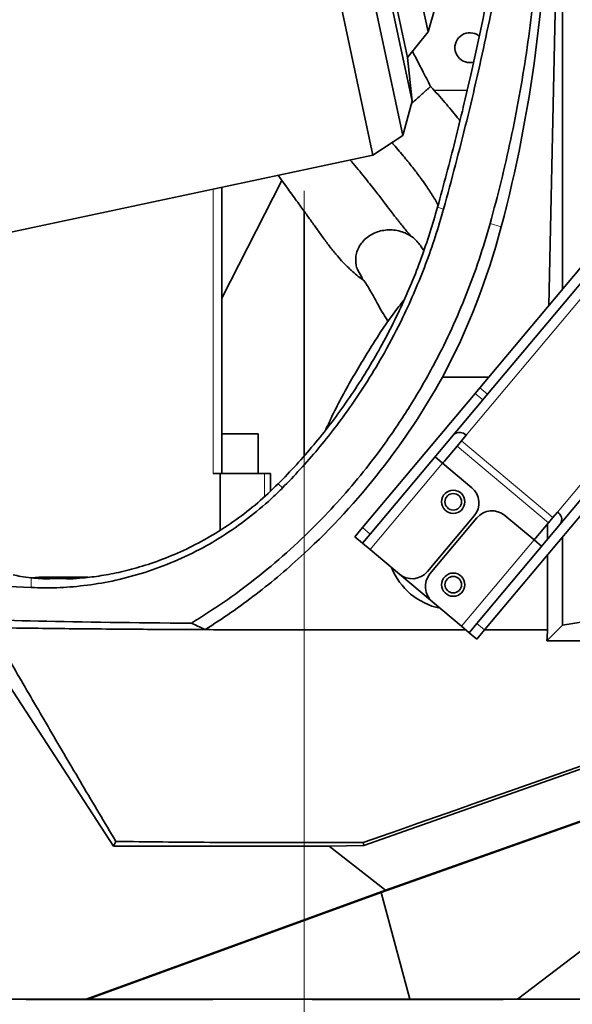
# Model space of a CAD drawing. Header units: millimetres. Extents: x 0 to 12118, y 0 to 8400.
# Tile 83 of 127: x 6719 to 6886, y 3650 to 3947. Entities that reach past the tile are written whole.
import ezdxf

# ---------------------------------------------------------------- set-up
doc = ezdxf.new("R2010")
doc.units = ezdxf.units.MM
doc.header["$LTSCALE"] = 20
doc.linetypes.add('CENTERX2', pattern=[20.32, 12.7, -2.54, 2.54, -2.54])
doc.styles.add('SLDTEXTSTYLE0', font='TXT', dxfattribs={"width": 0.605})
doc.dimstyles.new('SLDDIMSTYLE0', dxfattribs={"dimtxt": 70, "dimasz": 70, "dimexe": 0, "dimexo": 0.0625, "dimgap": 17.5, "dimtad": 1, "dimdec": 0, "dimrnd": 1e-09, "dimzin": 12, "dimdsep": 46, "dimtxsty": 'SLDTEXTSTYLE0', "dimsah": 1, "dimcen": 0.09, "dimadec": 0, "dimazin": 3, "dimtfac": 1, "dimtofl": 0, "dimtmove": 0, "dimatfit": 3, "dimfxl": 1, "dimfrac": 2, "dimtolj": 1, "dimtzin": 12, "dimarcsym": 0})
doc.dimstyles.new('SLDDIMSTYLE2', dxfattribs={"dimtxt": 70, "dimasz": 70, "dimexe": 0, "dimexo": 0.0625, "dimgap": 17.5, "dimtad": 1, "dimdec": 1, "dimrnd": 1e-09, "dimzin": 12, "dimdsep": 46, "dimtxsty": 'SLDTEXTSTYLE0', "dimsah": 1, "dimcen": 0.09, "dimadec": 0, "dimazin": 3, "dimtfac": 1, "dimtofl": 0, "dimtmove": 0, "dimatfit": 3, "dimfxl": 1, "dimfrac": 2, "dimtolj": 1, "dimtzin": 12, "dimarcsym": 0})

# ---------------------------------------------------------------- blocks, each defined once
blk = doc.blocks.new('_D_3')
at = {"color": 7, "linetype": 'Continuous', "lineweight": 0}
for p, q in [((7120.86, 4143.87), (5543.93, 4143.87)), ((5573.93, 4143.87), (5573.93, 3363.87)), ((6445.27, 3363.87), (5543.93, 3363.87))]:
    blk.add_line(p, q, dxfattribs=at)
at = {"color": 7, "linetype": 'Continuous', "lineweight": 18}
for points in [[(5573.93, 4143.87), (5563.93, 4073.87), (5583.93, 4073.87)], [(5573.93, 3363.87), (5583.93, 3433.87), (5563.93, 3433.87)]]:
    blk.add_solid(points, dxfattribs=at)
at = {"color": 7, "linetype": 'Continuous', "lineweight": 18, "insert": (5483.69, 3673.66), "char_height": 70, "attachment_point": 1, "rotation": 90, "style": 'SLDTEXTSTYLE0'}
blk.add_mtext('780', dxfattribs=at)
blk = doc.blocks.new('_D_6')
at = {"color": 7, "linetype": 'Continuous', "lineweight": 0}
for p, q in [((7124.86, 4139.87), (7124.86, 3020.85)), ((6804.86, 3161.82), (6804.86, 3020.85)), ((7124.86, 3050.85), (6804.86, 3050.85))]:
    blk.add_line(p, q, dxfattribs=at)
at = {"color": 7, "linetype": 'Continuous', "lineweight": 18}
for points in [[(6804.86, 3050.85), (6874.86, 3040.85), (6874.86, 3060.85)], [(7124.86, 3050.85), (7054.86, 3060.85), (7054.86, 3040.85)]]:
    blk.add_solid(points, dxfattribs=at)
at = {"color": 7, "linetype": 'Continuous', "lineweight": 18, "insert": (6884.65, 3141.08), "char_height": 70, "attachment_point": 1, "style": 'SLDTEXTSTYLE0'}
blk.add_mtext('320', dxfattribs=at)
blk = doc.blocks.new('_D_11')
at = {"color": 7, "linetype": 'Continuous', "lineweight": 0}
for p, q in [((6914.86, 5640.02), (5403.93, 5640.02)), ((5433.93, 5640.02), (5433.93, 3363.87)), ((6445.27, 3363.87), (5403.93, 3363.87))]:
    blk.add_line(p, q, dxfattribs=at)
at = {"color": 7, "linetype": 'Continuous', "lineweight": 18}
for points in [[(5433.93, 5640.02), (5423.93, 5570.02), (5443.93, 5570.02)], [(5433.93, 3363.87), (5443.93, 3433.87), (5423.93, 3433.87)]]:
    blk.add_solid(points, dxfattribs=at)
at = {"color": 7, "linetype": 'Continuous', "lineweight": 18, "insert": (5343.69, 4467.24), "char_height": 70, "attachment_point": 1, "rotation": 90, "style": 'SLDTEXTSTYLE0'}
blk.add_mtext('*)', dxfattribs=at)
blk = doc.blocks.new('_D_26')
at = {"color": 7, "linetype": 'Continuous', "lineweight": 0}
for p, q in [((6501.36, 3851.27), (6501.36, 2880.85)), ((6804.86, 3161.82), (6804.86, 2880.85)), ((6804.86, 2910.85), (6501.36, 2910.85))]:
    blk.add_line(p, q, dxfattribs=at)
at = {"color": 7, "linetype": 'Continuous', "lineweight": 18}
for points in [[(6501.36, 2910.85), (6571.36, 2900.85), (6571.36, 2920.85)], [(6804.86, 2910.85), (6734.86, 2920.85), (6734.86, 2900.85)]]:
    blk.add_solid(points, dxfattribs=at)
at = {"color": 7, "linetype": 'Continuous', "lineweight": 18, "insert": (6532.79, 3001.08), "char_height": 70, "attachment_point": 1, "style": 'SLDTEXTSTYLE0'}
blk.add_mtext('303,5', dxfattribs=at)

msp = doc.modelspace()

# ---------------------------------------------------------------- linework, layer by layer
at = {"color": 7, "linetype": 'Continuous', "lineweight": 35}
for p, q in [((6754.937184, 4239.038085), (6825.631269, 3906.468774)), ((6765.55588, 4237.356383), (6834.647776, 3912.324321)), ((6772.321831, 4229.00134), (6837.430221, 3922.709061)), ((6776.433627, 4216.347066), (6836.03925, 3935.9417)), ((6785.250234, 4211.854917), (6842.266309, 3943.631672)), ((6878.724842, 3861.056824), (6880.852729, 3961.551547)), ((6882.768643, 3959.635633), (6882.768643, 3865.876039)), ((6842.266309, 3943.631672), (6844.439978, 3950.970188)), ((6836.03925, 3935.9417), (6842.266309, 3943.631672)), ((6837.430221, 3922.709061), (6836.03925, 3935.9417)), ((6854.013096, 3925.920979), (6844.059462, 3926.01495)), ((6834.647776, 3912.324321), (6837.430221, 3922.709061)), ((6837.482824, 3922.169743), (6837.222771, 3921.934809)), ((6825.631269, 3906.468774), (6834.647776, 3912.324321)), ((6605.870787, 3859.754403), (6825.631269, 3906.468774)), ((6780.080042, 3863.28754), (6798.196917, 3898.770877)), ((6780.080042, 3810.370777), (6780.080042, 3896.785973)), ((6804.857394, 3889.566352), (6804.857394, 3815.716952)), ((6840.942972, 3877.651062), (6840.16285, 3878.813733)), ((6822.422669, 3869.425931), (6820.946136, 3871.914636)), ((6857.894167, 3836.231793), (6888.756036, 3873.011535)), ((6860.192301, 3834.30343), (6891.054169, 3871.083172)), ((6846.584618, 3839.427121), (6860.575366, 3839.427121)), ((6856.512626, 3834.585335), (6857.894167, 3836.231793)), ((6822.524554, 3794.079928), (6856.512626, 3834.585335)), ((6824.822687, 3792.151565), (6858.810759, 3832.656972)), ((6860.192301, 3834.30343), (6858.810759, 3832.656972)), ((6780.080042, 3822.370777), (6781.984588, 3822.370777)), ((6781.984588, 3822.370777), (6790.984588, 3822.370777)), ((6790.984588, 3810.370777), (6790.984588, 3822.370777)), ((6850.996263, 3818.676848), (6852.359822, 3820.301873)), ((6853.72338, 3821.926899), (6852.359822, 3820.301873)), ((6847.185219, 3814.135022), (6850.996263, 3818.676848)), ((6846.652717, 3813.50041), (6844.354583, 3815.428773)), ((6846.652717, 3813.50041), (6855.462228, 3806.108353)), ((6777.444003, 3810.370777), (6779.565323, 3810.370777)), ((6779.565323, 3810.370777), (6779.565323, 3793.344488)), ((6779.565323, 3810.370777), (6792.958975, 3810.370777)), ((6792.958975, 3810.370777), (6794.700645, 3810.370777)), ((6794.700645, 3805.122459), (6794.700645, 3810.370777)), ((6856.996553, 3765.154486), (6890.984626, 3805.659893)), ((6859.294687, 3763.226123), (6893.282759, 3803.73153)), ((6822.861706, 3698.138655), (7103.522889, 3797.358992)), ((6856.201769, 3797.65536), (6842.060441, 3780.802383)), ((6856.967813, 3797.012573), (6842.826486, 3780.159595)), ((6874.230317, 3790.360056), (6865.420805, 3797.752114)), ((6879.937422, 3797.161519), (6878.573863, 3795.536494)), ((6879.937422, 3797.161519), (6881.30098, 3798.786545)), ((6820.201671, 3791.311625), (6822.524554, 3794.079928)), ((6878.573863, 3795.536494), (6874.762819, 3790.994668)), ((6878.266852, 3790.503441), (6878.266852, 3795.170612)), ((6822.499804, 3789.383262), (6820.201671, 3791.311625)), ((6824.822687, 3792.151565), (6822.499804, 3789.383262)), ((6876.52845, 3788.431693), (6874.230317, 3790.360056)), ((6882.768643, 3791.201295), (6882.768643, 3764.605921)), ((6822.499804, 3789.383262), (6824.797938, 3787.454899)), ((6833.607449, 3780.062842), (6824.797938, 3787.454899)), ((7114.887263, 3785.742225), (6829.403036, 3684.719642)), ((6878.266852, 3763.240973), (6878.266852, 3785.836269)), ((6724.833362, 3779.087342), (6722.643286, 3778.952782)), ((6739.629873, 3779.087342), (6724.833362, 3779.087342)), ((6843.566027, 3771.706603), (6833.607449, 3780.062842)), ((6843.566027, 3771.706603), (6852.375538, 3764.314545)), ((6905.763949, 3768.475157), (6882.768643, 3764.605921)), ((6852.375538, 3764.314545), (6854.673671, 3762.386182)), ((6854.673671, 3762.386182), (6856.996553, 3765.154486)), ((6882.768643, 3764.605921), (6878.126515, 3759.963793)), ((6747.348297, 3698.035123), (6706.161198, 3761.457694)), ((6804.857394, 3763.240973), (6853.654971, 3763.240973)), ((6856.971804, 3760.45782), (6854.673671, 3762.386182)), ((6859.294687, 3763.226123), (6856.971804, 3760.45782)), ((6859.307148, 3763.240973), (6878.266852, 3763.240973)), ((6995.145018, 3759.963793), (6878.126515, 3759.963793)), ((6984.293048, 3739.300333), (6828.071362, 3684.019106)), ((6869.281772, 3651.870777), (6984.293048, 3739.300333)), ((6748.094219, 3699.40894), (6747.348297, 3698.035123)), ((6747.348297, 3698.035123), (6812.458133, 3698.035123)), ((6822.712413, 3699.04537), (6804.857394, 3699.04537)), ((6812.458133, 3698.035123), (6822.861706, 3698.138655)), ((6812.458133, 3698.035123), (6829.403036, 3684.719642)), ((6822.712413, 3699.04537), (6822.861706, 3698.138655)), ((6829.403036, 3684.719642), (6739.151522, 3651.870777)), ((6828.071362, 3684.019106), (6739.744554, 3651.870777)), ((6836.738977, 3651.870777), (6828.071362, 3684.019106)), ((6739.151522, 3651.870777), (6639.689893, 3651.870777)), ((6721.03612, 3651.688237), (6721.03612, 3651.870777)), ((6721.162676, 3651.870777), (6721.03612, 3651.688237)), ((6777.368986, 3651.688237), (6721.03612, 3651.688237)), ((6739.744554, 3651.870777), (6739.151522, 3651.870777)), ((6739.744554, 3651.870777), (6836.738977, 3651.870777)), ((6777.368986, 3651.688237), (6777.329277, 3651.870777)), ((6777.368986, 3651.688237), (6777.368986, 3651.870777)), ((6807.32236, 3651.688237), (6807.32236, 3651.870777)), ((6807.382966, 3651.870777), (6807.32236, 3651.688237)), ((6864.920194, 3651.688237), (6807.32236, 3651.688237)), ((6836.738977, 3651.870777), (6869.281772, 3651.870777)), ((6864.920194, 3651.688237), (6864.810802, 3651.870777)), ((6864.920194, 3651.688237), (6864.920194, 3651.870777)), ((7050.357394, 3651.870777), (6869.281772, 3651.870777))]:
    msp.add_line(p, q, dxfattribs=at)
at = {"color": 8, "linetype": 'Continuous', "lineweight": 18}
for p, q in [((6777.444003, 3896.225632), (6777.444003, 3810.370777)), ((6846.953408, 3890.185991), (6845.130741, 3890.702782)), ((6860.964796, 3885.778827), (6864.340105, 3884.814537)), ((6853.72338, 3821.926899), (6905.99312, 3884.219549)), ((6933.57072, 3861.079195), (6881.30098, 3798.786545)), ((6857.894167, 3836.231793), (6860.192301, 3834.30343)), ((6858.810759, 3832.656972), (6856.512626, 3834.585335)), ((6879.937422, 3797.161519), (6852.359822, 3820.301873)), ((6878.573863, 3795.536494), (6850.996263, 3818.676848)), ((6824.797938, 3787.454899), (6846.652717, 3813.50041)), ((6792.958975, 3810.370777), (6792.958975, 3803.513128)), ((6798.332219, 3806.042651), (6797.058194, 3807.300874)), ((6822.524554, 3794.079928), (6824.822687, 3792.151565)), ((6874.230317, 3790.360056), (6852.375538, 3764.314545)), ((6804.857394, 3786.228366), (6804.857394, 3763.240973)), ((6722.564296, 3776.009593), (6722.564296, 3778.961057)), ((6856.996553, 3765.154486), (6859.294687, 3763.226123)), ((6804.857394, 3699.04537), (6804.857394, 3763.240973))]:
    msp.add_line(p, q, dxfattribs=at)
at = {"color": 7, "linetype": 'CENTERX2', "lineweight": 18}
msp.add_line((6804.857394, 3165.817899), (6804.857394, 3895.694806), dxfattribs=at)
at = {"color": 7, "linetype": 'Continuous', "lineweight": 35}
for centre, radius in [((6849.857394, 3801.870777), 3.5), ((6849.857394, 3801.870777), 2.5), ((6849.857394, 3776.870777), 3.5), ((6849.857394, 3776.870777), 2.5)]:
    msp.add_circle(centre, radius, dxfattribs=at)
for centre, radius, start, end in [((6854.857394, 3938.870777), 4.5, 52.24386798, 261.45900834), ((6854.857394, 3938.870777), 4.5, 261.45900834, 284.61061428), ((6659.240293, 3943.409331), 214.266647, 312.81293584, 330.96829674), ((6851.731666, 3820.136662), 2.678036, 41.95053302, 128.57824634), ((6848.717308, 3812.849447), 2, 140, 164.46980052), ((6851.605502, 3801.512086), 6, 320, 50), ((6861.56408, 3793.155847), 6, 50, 140), ((6879.883799, 3796.514218), 2.678036, 331.42175366, 58.04946698), ((6873.23073, 3792.280243), 2, 295.53019948, 320), ((6849.857394, 3789.370777), 20, 201.49527705, 258.50472295), ((6837.464175, 3784.659108), 6, 230, 320), ((6847.422752, 3776.302869), 6, 140, 230)]:
    msp.add_arc(centre, radius, start, end, dxfattribs=at)
for centre, major_axis, ratio, start_param, end_param in [((6456.357394, 3992.434731), (0, 422.026846), 0.9997758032, 4.4545330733, 4.7087809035), ((6659.240293, 3938.91703), (0, 212.160036), 0.9997758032, 4.2243009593, 4.4545330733), ((6804.857394, 3780.870777), (90, 0), 0.0524077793, 3.3681129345, 3.5584453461), ((6804.857394, 3780.870777), (124, 0), 0.0524077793, 3.5851614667, 3.9866959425), ((6804.857394, 3768.370777), (124, 0), 0.0261859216, 3.5851614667, 4.4348317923), ((6922.686473, 3067.9509), (0, 1096.273138), 0.0524077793, 0.8837832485, 0.8876436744), ((4811.697364, 3067.9509), (3243.701149, 1094.924126), 0.0167612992, 5.3754299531, 5.4451560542)]:
    msp.add_ellipse(centre, major_axis=major_axis, ratio=ratio, start_param=start_param, end_param=end_param, dxfattribs=at)
for points, knots in [([(6860.964796, 3885.778827), (6862.098215, 3890.001628), (6864.365045, 3898.447205), (6867.275563, 3911.272621), (6869.825123, 3924.207653), (6871.984041, 3937.312746), (6873.752141, 3950.557229), (6875.111043, 3963.952996), (6876.086276, 3977.423275), (6876.382975, 3986.4448), (6876.531324, 3990.955545)], [0, 0, 0, 0, 0.1236038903, 0.2472070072, 0.371318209, 0.495428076, 0.6212374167, 0.7470452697, 0.8735231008, 1, 1, 1, 1]), ([(6864.909135, 3981.270363), (6863.768239, 3974.384002), (6860.981528, 3957.563618), (6856.019463, 3934.115638), (6850.535234, 3910.818056), (6846.932603, 3897.409229), (6845.130741, 3890.702782)], [0, 0, 0, 0, 0.2257934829, 0.5515152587, 0.7756896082, 1, 1, 1, 1]), ([(6846.953408, 3890.185991), (6849.33366, 3899.047237), (6854.094184, 3916.769799), (6860.132906, 3943.649158), (6864.50911, 3965.306489), (6866.550131, 3978.07474), (6867.136645, 3981.743863)], [0, 0, 0, 0, 0.2933719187, 0.5867461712, 0.8812461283, 1, 1, 1, 1]), ([(6843.027627, 3927.178973), (6842.178995, 3928.832149), (6840.663994, 3931.783446), (6838.831733, 3935.332384), (6837.839602, 3937.215162), (6837.536393, 3937.790565)], [0, 0, 0, 0, 0.4693017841, 0.8378111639, 1, 1, 1, 1]), ([(6842.608852, 3926.800648), (6842.608851, 3926.800647), (6842.453796, 3926.660569), (6842.070303, 3926.314117), (6841.479982, 3925.780815), (6841.184807, 3925.514152)], [0, 0, 0, 0, 0.0000039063, 0.4999788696, 1, 1, 1, 1]), ([(6843.006852, 3927.160204), (6843.002523, 3927.156294), (6842.992794, 3927.147504), (6842.74591, 3926.924468), (6842.608852, 3926.800648)], [0, 0, 0, 0, 0.44484557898, 1, 1, 1, 1]), ([(6851.86066, 3916.864302), (6851.559062, 3917.246721), (6850.148174, 3919.035692), (6847.22913, 3922.451378), (6844.562109, 3925.532543), (6843.028817, 3927.173155), (6842.986497, 3927.218438)], [0, 0, 0, 0, 0.1134206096, 0.5305867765, 0.987043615, 1, 1, 1, 1]), ([(6841.184807, 3925.514152), (6840.84684, 3925.208828), (6840.171726, 3924.598924), (6838.908288, 3923.457521), (6837.957715, 3922.598764), (6837.482828, 3922.169747)], [0, 0, 0, 0, 0.3340618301, 0.6673105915, 1, 1, 1, 1]), ([(6831.377111, 3910.200268), (6831.557877, 3909.998345), (6832.898225, 3908.501122), (6835.084684, 3905.883685), (6837.826662, 3902.479988), (6840.08286, 3899.484067), (6842.17103, 3896.521134), (6843.958358, 3893.775189), (6844.891051, 3892.088366), (6845.300472, 3891.347905)], [0, 0, 0, 0, 0.02848527, 0.2112124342, 0.3786751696, 0.5316926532, 0.6709912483, 0.8555758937, 1, 1, 1, 1]), ([(6837.492892, 3881.730522), (6837.353858, 3881.846213), (6837.094257, 3882.062228), (6836.510541, 3882.684554), (6835.763484, 3883.541951), (6834.867411, 3884.631258), (6833.917594, 3885.82848), (6833.187641, 3886.763877), (6832.514154, 3887.634349), (6831.622993, 3888.794249), (6830.305529, 3890.519301), (6828.454445, 3892.9419), (6826.018061, 3896.105902), (6822.884263, 3900.036961), (6820.39445, 3903.13076), (6818.866247, 3904.82556), (6818.710996, 3904.997735)], [0, 0, 0, 0, 0.0754721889, 0.1409192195, 0.1977504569, 0.2809092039, 0.3414252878, 0.3800180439, 0.4102785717, 0.4543623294, 0.5203305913, 0.6049757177, 0.7094727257, 0.8351693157, 0.9832547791, 1, 1, 1, 1]), ([(6797.040948, 3900.391344), (6797.64545, 3899.54141), (6799.275217, 3897.249947), (6801.815467, 3893.763023), (6804.416307, 3890.185763), (6806.527502, 3887.246729), (6808.462854, 3884.521252), (6810.44315, 3881.760267), (6812.456044, 3879.054806), (6814.361301, 3876.658008), (6815.846047, 3874.947823), (6816.986827, 3873.725833), (6817.99549, 3872.702427), (6819.285492, 3871.485083), (6820.8403, 3870.141783), (6822.146798, 3869.1191), (6822.75099, 3868.65843), (6822.893032, 3868.550129)], [0, 0, 0, 0, 0.06678291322, 0.18004999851, 0.27605187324, 0.35509329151, 0.43161781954, 0.51198400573, 0.59636261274, 0.67759325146, 0.74544259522, 0.77460027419, 0.80905270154, 0.85453640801, 0.91111358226, 0.97910332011, 1, 1, 1, 1]), ([(6845.130741, 3890.702782), (6843.581441, 3885.566776), (6840.472223, 3875.259572), (6835.226434, 3862.80087), (6830.418302, 3853.004276), (6826.431056, 3845.71689), (6822.107186, 3838.571622), (6817.542254, 3831.734353), (6812.774621, 3825.22171), (6807.81936, 3819.031196), (6802.601854, 3813.020786), (6798.906029, 3809.207458), (6797.058194, 3807.300874)], [0, 0, 0, 0, 0.1658586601, 0.3328537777, 0.4180876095, 0.5034866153, 0.5894204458, 0.6755557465, 0.7563639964, 0.8371676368, 0.9185871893, 1, 1, 1, 1]), ([(6798.332219, 3806.042651), (6800.134906, 3807.905074), (6803.811413, 3811.703409), (6809.052704, 3817.72987), (6814.233601, 3824.186464), (6819.231059, 3831.021697), (6824.269225, 3838.606513), (6829.518264, 3847.409133), (6834.260672, 3856.508064), (6838.334257, 3865.45514), (6841.579421, 3873.537979), (6844.49815, 3881.776218), (6846.133505, 3887.377653), (6846.953408, 3890.185991)], [0, 0, 0, 0, 0.0788917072, 0.1608963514, 0.2429041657, 0.3308875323, 0.4188737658, 0.5207036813, 0.6439433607, 0.732606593, 0.8215759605, 0.9105452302, 1, 1, 1, 1]), ([(6770.880508, 3765.247995), (6774.144856, 3767.31318), (6780.702851, 3771.462088), (6790.30109, 3778.601247), (6799.643146, 3786.411801), (6808.122716, 3794.453889), (6815.829185, 3802.631401), (6822.781788, 3810.834543), (6829.88973, 3820.189323), (6837.272463, 3831.201552), (6843.911815, 3842.773519), (6849.475838, 3854.077459), (6853.86946, 3864.376859), (6857.768344, 3874.929191), (6859.89706, 3882.154637), (6860.964796, 3885.778827)], [0, 0, 0, 0, 0.0763121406, 0.1533092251, 0.2322336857, 0.3117298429, 0.3787427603, 0.4493060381, 0.5198746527, 0.6067958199, 0.7073692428, 0.7802453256, 0.8531219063, 0.9263278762, 1, 1, 1, 1]), ([(6821.872604, 3879.473688), (6822.270134, 3879.990564), (6823.065077, 3881.024166), (6824.663045, 3882.246118), (6826.465895, 3883.160981), (6828.422274, 3883.732246), (6830.447725, 3883.952206), (6832.471641, 3883.826228), (6834.425656, 3883.362157), (6836.251261, 3882.583068), (6837.876451, 3881.504595), (6839.224239, 3880.2461), (6839.856867, 3879.260242), (6840.149369, 3878.804422)], [0, 0, 0, 0, 0.0920716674, 0.1841166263, 0.2761346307, 0.368238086, 0.4603285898, 0.5524602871, 0.6445957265, 0.7367227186, 0.8288175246, 0.9208523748, 1, 1, 1, 1]), ([(6820.621412, 3873.04226), (6820.56107, 3873.382309), (6820.391896, 3874.33567), (6820.444993, 3875.942297), (6820.898943, 3877.798804), (6821.548066, 3878.91542), (6821.872604, 3879.473688)], [0, 0, 0, 0, 0.1560410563, 0.4374773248, 0.7187589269, 1, 1, 1, 1]), ([(6820.946136, 3871.914636), (6820.908523, 3872.021287), (6820.778187, 3872.390859), (6820.686582, 3872.771479), (6820.621412, 3873.04226)], [0, 0, 0, 0, 0.2885804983, 1, 1, 1, 1]), ([(6822.288006, 3869.341893), (6822.691097, 3868.838064), (6823.793488, 3867.46017), (6825.17141, 3864.926865), (6826.790994, 3862.004694), (6828.336275, 3859.303025), (6829.499187, 3857.386897), (6830.134828, 3856.397504), (6830.262191, 3856.199259)], [0, 0, 0, 0, 0.1439909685, 0.3937930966, 0.6163809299, 0.8064389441, 0.9612161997, 1, 1, 1, 1]), ([(6834.929823, 3862.657985), (6834.427838, 3862.026902), (6831.261792, 3858.04663), (6825.958236, 3850.192412), (6819.165376, 3838.949566), (6814.326621, 3829.997944), (6811.911491, 3824.737835), (6811.367119, 3823.552203)], [0, 0, 0, 0, 0.052872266, 0.3334679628, 0.6203795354, 0.9144332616, 1, 1, 1, 1]), ([(6722.564296, 3776.009593), (6725.098111, 3775.949892), (6730.172191, 3775.830338), (6738.388577, 3776.469685), (6746.934208, 3777.829529), (6755.740905, 3780.094931), (6764.614854, 3783.259283), (6773.184268, 3787.246334), (6781.282034, 3792.007866), (6788.815151, 3797.397616), (6794.442689, 3802.200083), (6797.491534, 3805.212116), (6798.332219, 3806.042651)], [0, 0, 0, 0, 0.10883767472, 0.21795231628, 0.32670324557, 0.43601160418, 0.54571465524, 0.65500846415, 0.75694015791, 0.85919033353, 0.96117330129, 1, 1, 1, 1]), ([(6797.058194, 3807.300874), (6795.024751, 3805.354989), (6790.952663, 3801.458242), (6784.314012, 3796.330405), (6777.394881, 3791.780189), (6770.259992, 3787.944726), (6763.082179, 3784.795724), (6756.166951, 3782.389576), (6749.661149, 3780.676035), (6743.648398, 3779.524571), (6738.516196, 3778.871747), (6735.583536, 3778.692062), (6734.336755, 3778.615672)], [0, 0, 0, 0, 0.1048779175, 0.2100241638, 0.3148211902, 0.420140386, 0.5258381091, 0.6311438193, 0.7296756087, 0.8285153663, 0.9270955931, 1, 1, 1, 1]), ([(6775.081667, 3763.301762), (6777.675877, 3764.992397), (6782.873081, 3768.379392), (6790.425563, 3773.955024), (6797.804728, 3779.864), (6802.504124, 3784.104762), (6804.857394, 3786.228366)], [0, 0, 0, 0, 0.247963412, 0.4967665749, 0.7480008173, 1, 1, 1, 1]), ([(6726.699799, 3778.615672), (6725.803483, 3778.671389), (6724.32745, 3778.763142), (6723.061502, 3778.905246), (6722.564296, 3778.961057)], [0, 0, 0, 0, 0.6072461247, 1, 1, 1, 1]), ([(6734.336755, 3778.615672), (6734.02114, 3778.638125), (6733.390308, 3778.683003), (6732.128245, 3778.725826), (6730.785899, 3778.737325), (6729.349103, 3778.715784), (6728.244163, 3778.684027), (6727.296324, 3778.645033), (6726.846391, 3778.622887), (6726.699799, 3778.615672)], [0, 0, 0, 0, 0.2363005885, 0.472304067, 0.7087972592, 0.8071603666, 0.9065565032, 0.9695553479, 1, 1, 1, 1]), ([(6710.390893, 3763.892814), (6713.804461, 3763.844246), (6720.631598, 3763.747112), (6731.330495, 3763.621761), (6742.334935, 3763.511997), (6753.357797, 3763.422682), (6764.278221, 3763.351187), (6771.476608, 3763.318346), (6775.08169, 3763.301899)], [0, 0, 0, 0, 0.1691726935, 0.3383453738, 0.5100858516, 0.6818263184, 0.8406529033, 1, 1, 1, 1]), ([(6710.390893, 3763.892814), (6713.235308, 3758.932076), (6718.931539, 3748.997695), (6728.181394, 3733.11621), (6737.859245, 3716.641118), (6744.680326, 3705.156762), (6748.094219, 3699.40894)], [0, 0, 0, 0, 0.2485276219, 0.4977018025, 0.748604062, 1, 1, 1, 1]), ([(6775.081875, 3763.301896), (6774.296547, 3763.667391), (6772.902684, 3764.3161), (6771.495054, 3764.964789), (6770.880508, 3765.247995)], [0, 0, 0, 0, 0.5634181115, 1, 1, 1, 1]), ([(6775.081671, 3763.301757), (6778.35557, 3763.289683), (6784.906564, 3763.265524), (6794.849365, 3763.244833), (6801.508036, 3763.242265), (6804.857394, 3763.240973)], [0, 0, 0, 0, 0.3317777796, 0.6638795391, 1, 1, 1, 1]), ([(6804.857394, 3699.04537), (6800.124053, 3699.049643), (6790.640039, 3699.058206), (6776.407816, 3699.129103), (6762.177445, 3699.239482), (6752.794515, 3699.352383), (6748.094219, 3699.40894)], [0, 0, 0, 0, 0.247686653, 0.4962802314, 0.747666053, 1, 1, 1, 1])]:
    msp.add_open_spline(points, degree=3, knots=knots, dxfattribs=at)

# ---------------------------------------------------------------- dimensions: what is measured, and where the dimension line sits
at = {"color": 7, "linetype": 'Continuous', "lineweight": 18}
for base, p1, dimstyle, picture, middle in [((5433.926215, 3363.870777), (6918.857394, 5640.016033), 'SLDDIMSTYLE0', '_D_11', (5433.926215, 4501.943405)), ((5573.926215, 3363.870777), (7124.857394, 4143.870777), 'SLDDIMSTYLE2', '_D_3', (5573.926215, 3753.870777))]:
    dim = msp.add_linear_dim(base=base, p1=p1, p2=(6449.265831, 3363.870777), angle=90, dimstyle=dimstyle, dxfattribs=at)
    dim.commit()
    dim.dimension.update_dxf_attribs({"geometry": picture, "text_midpoint": middle, "dimtype": 160})
for base, p1, p2, picture, middle in [((6804.857394, 3050.845617), (7124.857394, 4143.870777), (6804.857394, 3165.817899), '_D_6', (6964.857394, 3050.845617)), ((6501.357394, 2910.845617), (6804.857394, 3165.817899), (6501.357394, 3855.270777), '_D_26', (6653.107394, 2910.845617))]:
    dim = msp.add_linear_dim(base=base, p1=p1, p2=p2, dimstyle='SLDDIMSTYLE2', dxfattribs=at)
    dim.commit()
    dim.dimension.update_dxf_attribs({"geometry": picture, "text_midpoint": middle, "dimtype": 160})

doc.saveas('drawing.dxf')
